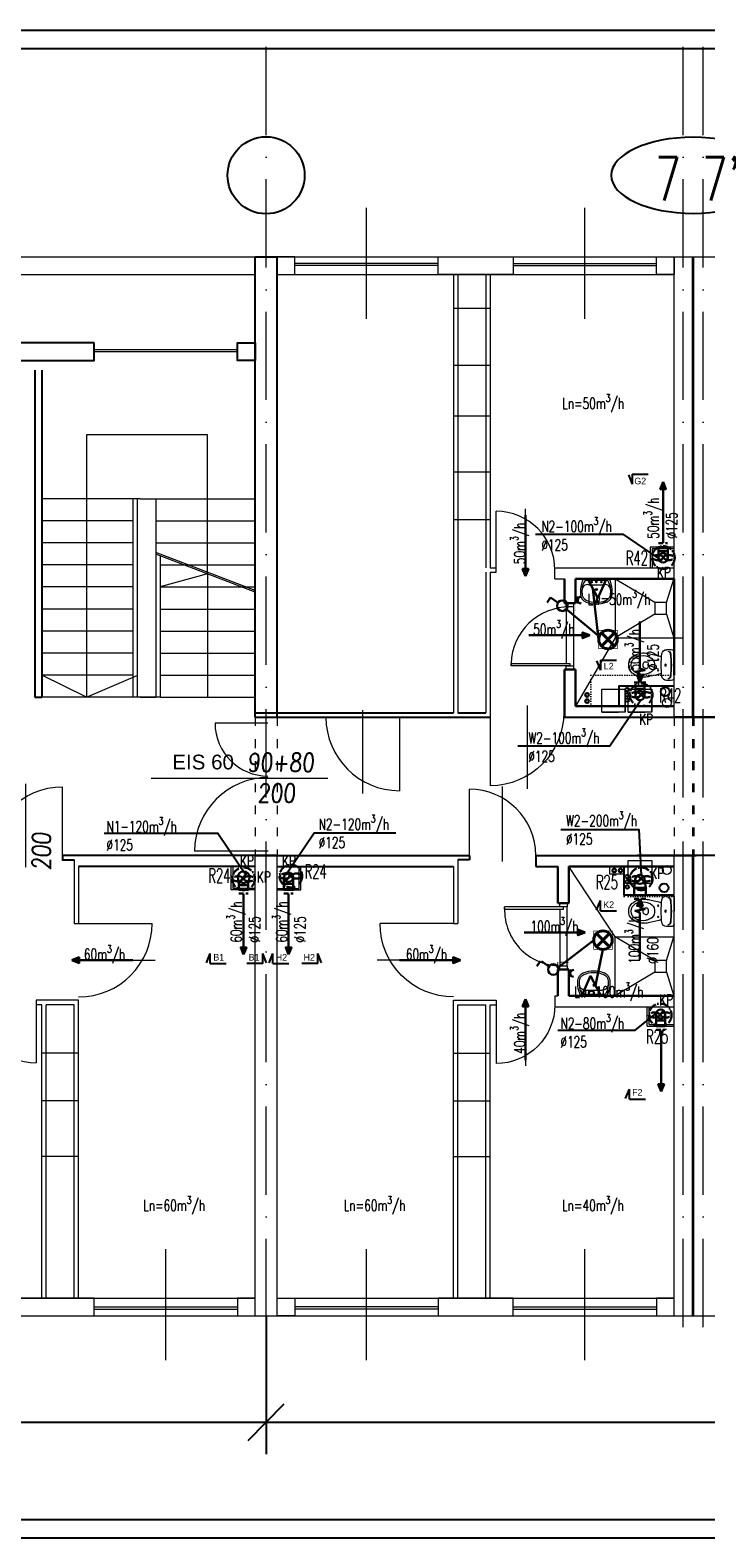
# Model space of a CAD drawing. Header units: millimetres. Extents: x -6513 to 30474, y -6915 to 65597.
# Tile 73 of 256: x -262 to 657, y 9407 to 11457. Entities that reach past the tile are written whole.
import ezdxf
from ezdxf.enums import TextEntityAlignment as Align

# ---------------------------------------------------------------- set-up
doc = ezdxf.new("R2010")
doc.units = ezdxf.units.MM
for name, pattern in [('ACAD_ISO03W100', [30, 12, -18]), ('ACAD_ISO10W100', [18, 12, -3, 0, -3]), ('DASHED', [19.05, 12.7, -6.35]), ('DOT', [6.35, 0, -6.35])]:
    doc.linetypes.add(name, pattern=pattern)
doc.layers.get('0').update_dxf_attribs({"color": 8})
for name, color, linetype in [('A200_General07', 8, 'Continuous'), ('A200_General08', 8, 'Continuous'), ('A270_text04', 8, 'Continuous'), ('DB_inst_pomocn', 8, 'Continuous'), ('DB_WM_nawiew-opis', 8, 'Continuous'), ('DB_WM_odnośniki opis', 8, 'Continuous'), ('DB_WM_wywies-opis', 8, 'Continuous')]:
    doc.layers.add(name, color=color, linetype=linetype)
for name, color, linetype, lineweight in [('A_cienka', 8, 'Continuous', 5), ('A_linia przekroj', 8, 'Continuous', 25), ('A_opisy', 8, 'Continuous', 13), ('A_osie', 8, 'ACAD_ISO10W100', 5), ('A_przerywana', 8, 'ACAD_ISO03W100', 5), ('A_widok', 8, 'Continuous', 13), ('cieńkie', 8, 'Continuous', 9), ('DB-WM-nawiew-opis', 8, 'Continuous', 25), ('DB-WM-nawiew-opis-odnośnik', 8, 'Continuous', 30), ('DB-WM-wywiew-opis', 8, 'Continuous', 25), ('DB-WM-wywiew-opis-odnośnik', 8, 'Continuous', 30), ('DB_WM_nawiew', 8, 'Continuous', 30), ('DB_WM_wywiew', 8, 'Continuous', 30), ('DB_WM_ścianka nowa', 8, 'Continuous', 25), ('E_gniazda wtykowe', 1, 'Continuous', 30), ('E_oświetlenie', 1, 'Continuous', 30), ('E_technologia', 1, 'ACAD_ISO10W100', 30), ('noew ściany archwig', 8, 'Continuous', 9), ('R-TABELKA', 8, 'Continuous', 25), ('snitarne archwig nowe', 8, 'Continuous', 9), ('Stolarka ARCHWIG', 8, 'Continuous', 5), ('widokowe ARCHWIG', 8, 'Continuous', 5), ('wyburzenia', 8, 'DOT', 20), ('Ściany ARCHWIG', 8, 'Continuous', 30)]:
    doc.layers.add(name, color=color, linetype=linetype, lineweight=lineweight)
doc.styles.add('BRH', font='txt')
doc.styles.add('ROMANSS', font='romans.shx', dxfattribs={"width": 0.8, "oblique": 5})
doc.styles.add('SIMPLEXD', font='SIMPLEX.SHX', dxfattribs={"width": 0.6})
doc.styles.get("Standard").update_dxf_attribs({"font": 'txt.shx', "width": 0.9})
doc.styles.add('tabelka', font='ARIAL.TTF')

# ---------------------------------------------------------------- blocks, each defined once
blk = doc.blocks.new('drzwi schem')
at = {"color": 252, "ltscale": 10}
blk.add_line((0.5, -0.093), (0.5, 1.04), dxfattribs=at)
at = {"color": 252}
blk.add_line((0, 0), (0, 1), dxfattribs=at)
blk.add_arc((0, 0), 1, 0, 90, dxfattribs=at)
blk = doc.blocks.new('klop oli 2')
at = {"layer": 'snitarne archwig nowe', "color": 252}
for p, q in [((3.8, 20.9), (10.5, 20.9)), ((0, 17.2), (0, 0)), ((0, -17.2), (0, 0)), ((3.8, 0), (3.8, 1)), ((3.8, 0), (3.8, -1)), ((38.9, 4.5), (37, 4.5)), ((38.9, -4.5), (37, -4.5)), ((3.8, -20.9), (10.5, -20.9))]:
    blk.add_line(p, q, dxfattribs=at)
for centre, radius in [((11.5, 0), 1.27), ((11.5, 0), 1.27), ((21.6, 7.5), 0.706), ((21.6, -7.5), 0.706)]:
    blk.add_circle(centre, radius, dxfattribs=at)
for centre, radius, start, end in [((3.8, 17.2), 3.76, 90, 180), ((10.5, 14.9), 6.02, 6.7931, 90), ((144.9, 0), 141.2, 173.7281, 180), ((144.9, 0), 141.2, 180, 186.2719), ((144.9, 0), 140.5, 173.6694, 180), ((144.9, 0), 140.5, 180, 186.3306), ((8.4, 15), 3.76, 90, 173.7281), ((9, 15.1), 3.76, 100.2428, 173.7859), ((-114.7, 0), 132.1, 0, 6.7931), ((-114.7, 0), 132.1, 353.2069, 0), ((80, -215.2), 235.3, 101.5744, 105.544), ((43.3, 0), 16.9, 173.7581, 180), ((43.3, 0), 16.9, 180, 186.2419), ((37.3, 0.7), 10.9, 117.4027, 173.7581), ((43.1, -10.6), 23.5, 101.6195, 117.4027), ((44.8, -39.8), 56.5, 94.3794, 102.2907), ((63.6, 0), 28.2, 173.3508, 180), ((63.6, 0), 28.2, 180, 186.6492), ((37, 3.1), 1.41, 90, 173.3508), ((42.4, -7.4), 20.3, 60.8839, 101.6195), ((38.9, 1.7), 2.82, 36.8699, 90), ((41.4, -8), 24.5, 51.2869, 92.3028), ((36.6, 0), 5.65, 0, 36.8699), ((36.6, 0), 5.65, 323.1301, 0), ((46.6, 0), 11.8, 0, 60.8839), ((46.6, 0), 11.8, 299.1161, 0), ((46.6, 0), 15.1, 0, 47.5638), ((46.6, 0), 15.1, 312.4362, 0), ((3.8, -17.2), 3.76, 180, 270), ((8.4, -15), 3.76, 186.2719, 270), ((9, -15.1), 3.76, 186.2141, 259.7572), ((10.5, -14.9), 6.02, 270, 353.2069), ((80, 215.2), 235.3, 254.456, 258.4256), ((37.3, -0.7), 10.9, 186.2419, 242.5973), ((43.1, 10.6), 23.5, 242.5973, 258.3805), ((44.8, 39.8), 56.5, 257.7093, 265.6206), ((37, -3.1), 1.41, 186.6492, 270), ((42.4, 7.4), 20.3, 258.3805, 299.1161), ((38.9, -1.7), 2.82, 270, 323.1301), ((41.4, 8), 24.5, 267.6972, 308.7131)]:
    blk.add_arc(centre, radius, start, end, dxfattribs=at)
blk = doc.blocks.new('umywalka oli2')
at = {"layer": 'snitarne archwig nowe', "color": 252}
for p, q in [((20.9, 21.6), (13.7, 21.6)), ((0, 17.6), (0, 0)), ((0, 0), (0, -17.6)), ((2, 15.4), (2, 0)), ((2, 0), (2, -15.4)), ((7.9, 0), (7.9, 10.8)), ((7.9, -10.8), (7.9, 0)), ((13.7, -21.6), (20.9, -21.6))]:
    blk.add_line(p, q, dxfattribs=at)
for centre, radius in [((4.1, 0), 1.11), ((4.5, 6.6), 0.994), ((14.5, 0), 1.48), ((14.5, 0), 0.946), ((4.5, -6.6), 0.994)]:
    blk.add_circle(centre, radius, dxfattribs=at)
for centre, radius, start, end in [((15.6, -9.9), 31.5, 93.3155, 119.5931), ((20.2, 9.5), 12.2, 20.9395, 86.4287), ((14.2, -1.1), 20.5, 88.5847, 126.5008), ((15.3, 12), 7.48, 91.7023, 188.8292), ((17.3, -1.9), 21.5, 82.9063, 97.0937), ((20.4, 10.2), 9.2, 23.1986, 92.7468), ((-1.2, 0), 33.1, 360, 24.6987), ((-1.2, 0), 33.1, 335.3013, 0), ((-3.2, 0), 37.4, 360, 21.6896), ((-3.2, 0), 37.4, 338.3104, 0), ((15.6, 9.9), 31.5, 240.4069, 266.6845), ((14.2, 1.1), 20.5, 233.4992, 271.4153), ((15.3, -12), 7.48, 171.1708, 268.2977), ((17.3, 1.9), 21.5, 262.9063, 277.0937), ((20.4, -10.2), 9.2, 267.2532, 336.8014), ((20.2, -9.5), 12.2, 273.5713, 339.0605)]:
    blk.add_arc(centre, radius, start, end, dxfattribs=at)
blk = doc.blocks.new('A$C2355049C')
at = {"layer": 'DB-WM-nawiew-opis-odnośnik'}
h = blk.add_hatch(color=256, dxfattribs=at)
h.paths.add_polyline_path([(0, -9.8), (3.9, -9.8), (0, 0)])
h.paths.add_polyline_path([(0, 0), (-3.9, -9.8), (0, -9.8)])
at = {"layer": 'DB-WM-nawiew-opis-odnośnik', "flags": 128}
for points in [[(0, 0), (-3.9, -9.8), (0, -9.8)], [(0, -82.9), (0, 0)], [(0, 0), (3.9, -9.8), (0, -9.8)]]:
    blk.add_lwpolyline(points, dxfattribs=at)
blk = doc.blocks.new('A$C620C4C60')
at = {"layer": 'DB-WM-wywiew-opis-odnośnik'}
h = blk.add_hatch(color=256, dxfattribs=at)
h.paths.add_polyline_path([(0, 0), (9.8, 3.9), (9.8, 0)])
h.paths.add_polyline_path([(9.8, 0), (9.8, -3.9), (0, 0)])
at = {"layer": 'DB-WM-wywiew-opis-odnośnik', "flags": 128}
for points in [[(0, 0), (9.8, 3.9), (9.8, 0)], [(0, 0), (12.1, 0)], [(0, 0), (9.8, -3.9), (9.8, 0)], [(12.1, 0), (14.4, -6.5), (16.6, 6.4), (18.9, 0)], [(18.9, 0), (82.9, 0)]]:
    blk.add_lwpolyline(points, dxfattribs=at)
blk = doc.blocks.new('Sect Mk right')
at = {"layer": 'A200_General07', "color": 1}
for p, q in [((0, 6.01), (0, -0.21)), ((0, 6.01), (3.92, 6.01)), ((0.29, 7.48), (3.92, 6.01))]:
    blk.add_line(p, q, dxfattribs=at)
at = {"layer": 'A270_text04', "color": 0, "style": 'BRH'}
blk.add_attdef('-', text='', height=4.51, dxfattribs=at).set_placement((1.77, 1.49), align=Align.MIDDLE)
blk = doc.blocks.new('gw1')
at = {"layer": 'E_gniazda wtykowe'}
for p, q in [((99083.8, 55833.1), (99083.8, 55845.4)), ((99083.8, 55839.3), (99080.1, 55839.3))]:
    blk.add_line(p, q, dxfattribs=at)
blk.add_arc((99089.8, 55839), 6.04, 87.7958, 267.7958, dxfattribs=at)
blk = doc.blocks.new('raster')
at = {"layer": 'E_oświetlenie', "lineweight": 40}
for p, q in [((-21.2, 21.2), (21.2, -21.2)), ((21.2, 21.2), (-21.2, -21.2))]:
    blk.add_line(p, q, dxfattribs=at)
at = {"layer": 'E_oświetlenie', "const_width": 2}
blk.add_lwpolyline([(-30, -30), (30, -30), (30, 30), (-30, 30)], close=True, dxfattribs=at)
at = {"layer": 'E_oświetlenie', "lineweight": 40}
blk.add_circle((0, 0), 30, dxfattribs=at)

msp = doc.modelspace()

# ---------------------------------------------------------------- linework, layer by layer
at = {"layer": 'A_cienka', "ltscale": 10}
for p, q in [((195.054, 11064.693), (195.054, 11215.49)), ((492.054, 11064.693), (492.054, 11215.49)), ((-77.946, 9648.693), (-77.946, 9799.49)), ((195.054, 9648.693), (195.054, 9799.49)), ((492.054, 9648.693), (492.054, 9799.49))]:
    msp.add_line(p, q, dxfattribs=at)
at = {"layer": 'A_cienka'}
for p, q in [((-2776.446, 11149.092), (2360.554, 11149.092)), ((-2776.446, 11149.092), (4647.554, 11149.092)), ((292.554, 11140.092), (97.554, 11140.092)), ((292.554, 11137.092), (97.554, 11137.092)), ((394.554, 11140.092), (589.554, 11140.092)), ((394.554, 11137.092), (589.554, 11137.092)), ((-496.446, 11125.092), (43.554, 11125.092)), ((73.554, 11125.092), (613.554, 11125.092)), ((638.554, 11125.092), (640.554, 11125.092)), ((313.554, 11079.213), (363.554, 11079.213)), ((-175.446, 11023.092), (19.554, 11023.092)), ((-175.446, 11020.092), (19.554, 11020.092)), ((313.554, 11001.723), (363.554, 11001.723)), ((313.554, 10932.687), (363.554, 10932.687)), ((313.554, 10856.606), (363.554, 10856.606)), ((313.554, 10791.796), (363.554, 10791.796)), ((-196.446, 10066.387), (-246.446, 10066.387)), ((313.554, 10066.387), (363.554, 10066.387)), ((-196.446, 10001.578), (-246.446, 10001.578)), ((313.554, 10001.578), (363.554, 10001.578)), ((-196.446, 9925.497), (-246.446, 9925.497)), ((313.554, 9925.497), (363.554, 9925.497)), ((-496.446, 9733.092), (43.554, 9733.092)), ((-175.446, 9721.092), (19.554, 9721.092)), ((-175.446, 9718.092), (19.554, 9718.092)), ((73.554, 9733.092), (613.554, 9733.092)), ((292.554, 9721.092), (97.554, 9721.092)), ((292.554, 9718.092), (97.554, 9718.092)), ((394.554, 9721.092), (589.554, 9721.092)), ((394.554, 9718.092), (589.554, 9718.092)), ((638.554, 9733.092), (640.554, 9733.092)), ((-2776.446, 9709.092), (2360.554, 9709.092)), ((-2776.446, 9709.092), (7544.554, 9709.092))]:
    msp.add_line(p, q, dxfattribs=at)
at = {"layer": 'A_linia przekroj'}
for p, q in [((43.554, 10523.092), (43.554, 11149.092)), ((43.554, 11149.092), (73.554, 11149.092)), ((73.554, 10523.092), (73.554, 11149.092)), ((-255.868, 10994.826), (-255.868, 10550.092)), ((-246.446, 10994.826), (-246.446, 10550.092)), ((73.554, 10523.092), (73.554, 10849.709)), ((-255.868, 10550.092), (-246.446, 10550.092)), ((43.554, 10529.092), (313.554, 10529.092)), ((43.554, 10523.092), (363.554, 10523.092)), ((319.554, 10529.092), (357.554, 10529.092)), ((464.554, 10523.092), (821.994, 10523.092)), ((853.768, 10523.092), (613.554, 10523.092)), ((73.554, 10335.092), (-218.232, 10335.092)), ((-218.232, 10335.092), (-218.232, 10329.092)), ((43.554, 10335.092), (335.339, 10335.092)), ((335.339, 10335.092), (335.339, 10329.092)), ((425.339, 10335.092), (643.554, 10335.092)), ((425.339, 10335.092), (425.339, 10320.092)), ((853.768, 10335.092), (613.554, 10335.092)), ((-218.232, 10329.092), (-202.446, 10329.092)), ((43.554, 10320.092), (-196.446, 10320.092)), ((73.554, 10320.092), (313.554, 10320.092)), ((335.339, 10329.092), (319.554, 10329.092)), ((425.339, 10320.092), (455.554, 10320.092))]:
    msp.add_line(p, q, dxfattribs=at)
for points in [[(-175.446, 11032.092), (-277.446, 11032.092), (-277.446, 11008.092), (-175.446, 11008.092)], [(43.554, 11008.092), (19.554, 11008.092), (19.554, 11032.092), (43.554, 11032.092)]]:
    msp.add_lwpolyline(points, close=True, dxfattribs=at)
at = {"layer": 'A_osie', "ltscale": 10}
for p, q in [((58.554, 9693.649), (58.554, 11445.708)), ((626.035, 9693.649), (626.035, 11445.708)), ((653.115, 9693.649), (653.115, 11445.708))]:
    msp.add_line(p, q, dxfattribs=at)
at = {"layer": 'A_przerywana', "linetype": 'ByBlock'}
for p, q in [((613.554, 10754.092), (581.054, 10754.092)), ((581.054, 10754.092), (581.054, 10726.092)), ((613.554, 10752.092), (583.554, 10752.092)), ((583.554, 10752.092), (583.554, 10726.092)), ((11.054, 10288.092), (11.054, 10320.092)), ((13.554, 10290.092), (13.554, 10320.092)), ((103.554, 10290.092), (103.554, 10320.092)), ((106.054, 10288.092), (106.054, 10320.092)), ((43.554, 10288.092), (11.054, 10288.092)), ((43.554, 10290.092), (13.554, 10290.092)), ((73.554, 10290.092), (103.554, 10290.092)), ((73.554, 10288.092), (106.054, 10288.092)), ((577.054, 10103.092), (577.054, 10129.092)), ((579.554, 10105.092), (579.554, 10129.092)), ((577.054, 10103.092), (613.554, 10103.092)), ((579.554, 10105.092), (613.554, 10105.092))]:
    msp.add_line(p, q, dxfattribs=at)
at = {"layer": 'A_przerywana'}
for p, q in [((43.554, 10523.092), (43.554, 10335.092)), ((73.554, 10523.092), (73.554, 10335.092)), ((613.554, 10523.092), (613.554, 10335.092)), ((638.554, 10523.092), (638.554, 10335.092)), ((640.554, 10523.092), (640.554, 10335.092))]:
    msp.add_line(p, q, dxfattribs=at)
at = {"layer": 'A_przerywana', "color": 252}
for p, q in [((43.554, 10523.092), (43.554, 10335.092)), ((43.554, 10523.092), (43.554, 10335.092)), ((73.554, 10523.092), (73.554, 10335.092)), ((73.554, 10523.092), (73.554, 10335.092)), ((73.554, 10523.092), (73.554, 10335.092)), ((73.554, 10523.092), (73.554, 10335.092)), ((613.554, 10523.092), (613.554, 10335.092)), ((613.554, 10523.092), (613.554, 10335.092)), ((638.554, 10523.092), (638.554, 10335.092)), ((638.554, 10523.092), (638.554, 10335.092)), ((640.554, 10523.092), (640.554, 10335.092)), ((640.554, 10523.092), (640.554, 10335.092))]:
    msp.add_line(p, q, dxfattribs=at)
at = {"layer": 'A_widok', "ltscale": 5}
for p, q in [((613.554, 10523.092), (613.554, 11149.092)), ((613.554, 10523.092), (613.554, 11149.092)), ((613.554, 11149.092), (638.554, 11149.092)), ((638.554, 10523.092), (638.554, 11149.092)), ((640.554, 10523.092), (640.554, 11149.092)), ((640.554, 11149.092), (665.554, 11149.092)), ((313.554, 11125.092), (313.554, 10529.092)), ((319.554, 11125.092), (319.554, 10726.092)), ((357.554, 11125.092), (357.554, 10726.092)), ((363.554, 11125.092), (363.554, 10726.092)), ((-112.868, 10820.092), (-246.446, 10820.092)), ((-122.702, 10820.092), (-122.702, 10550.092)), ((-116.702, 10820.092), (-116.702, 10550.092)), ((-112.868, 10820.092), (43.554, 10820.092)), ((-91.612, 10820.092), (-91.612, 10550.092)), ((-197.145, 10790.092), (-246.446, 10790.092)), ((-122.702, 10790.092), (-197.145, 10790.092)), ((-91.612, 10790.092), (-11.17, 10790.092)), ((-11.17, 10790.092), (43.554, 10790.092)), ((-122.702, 10760.092), (-246.446, 10760.092)), ((-91.612, 10760.092), (43.554, 10760.092)), ((43.554, 10695.402), (-91.612, 10746.949)), ((43.554, 10693.261), (-91.612, 10744.809)), ((-85.612, 10742.521), (-85.612, 10550.092)), ((-122.702, 10730.092), (-246.446, 10730.092)), ((-85.612, 10730.092), (43.554, 10730.092)), ((319.554, 10726.092), (319.554, 10529.092)), ((363.554, 10726.092), (371.46, 10726.092)), ((371.46, 10720.092), (371.46, 10726.092)), ((451.46, 10726.092), (613.554, 10726.092)), ((451.46, 10711.092), (451.46, 10726.092)), ((357.554, 10720.092), (357.554, 10529.092)), ((363.554, 10720.092), (363.554, 10523.092)), ((363.554, 10720.092), (371.46, 10720.092)), ((451.46, 10711.092), (464.408, 10711.092)), ((-122.702, 10700.092), (-246.446, 10700.092)), ((-85.612, 10700.092), (43.554, 10700.092)), ((-122.702, 10670.092), (-246.446, 10670.092)), ((-85.612, 10670.092), (43.554, 10670.092)), ((-122.702, 10640.092), (-246.446, 10640.092)), ((-85.612, 10640.092), (43.554, 10640.092)), ((-122.702, 10610.092), (-246.446, 10610.092)), ((-85.612, 10610.092), (43.554, 10610.092)), ((-185.868, 10550.092), (-246.446, 10580.092)), ((-122.702, 10580.092), (-246.446, 10580.092)), ((-85.612, 10580.092), (43.554, 10580.092)), ((-122.702, 10550.092), (-246.446, 10550.092)), ((-85.612, 10550.092), (-122.702, 10550.092)), ((-112.868, 10550.092), (-116.702, 10550.092)), ((-112.868, 10550.092), (-91.612, 10550.092)), ((-85.612, 10550.092), (43.554, 10550.092)), ((61.115, 10514.996), (-10.885, 10514.996)), ((-97.658, 10440.27), (142.421, 10440.27)), ((61.306, 10340.92), (-38.694, 10340.92)), ((43.554, 9709.092), (43.554, 10335.092)), ((73.554, 9709.092), (73.554, 10335.092)), ((613.554, 9709.092), (613.554, 10335.092)), ((638.554, 9709.092), (638.554, 10335.092)), ((640.554, 9709.092), (640.554, 10335.092)), ((-202.446, 10329.092), (-202.446, 10242.676)), ((-196.446, 10320.092), (-196.446, 10242.676)), ((313.554, 10320.092), (313.554, 10242.676)), ((319.554, 10329.092), (319.554, 10242.676)), ((-202.446, 10242.676), (-196.446, 10242.676)), ((313.554, 10242.676), (319.554, 10242.676)), ((-196.446, 10138.092), (-254.353, 10138.092)), ((-254.353, 10138.092), (-254.353, 10132.092)), ((-246.446, 10132.092), (-254.353, 10132.092)), ((-246.446, 9733.092), (-246.446, 10132.092)), ((-240.446, 9733.092), (-240.446, 10132.092)), ((-202.446, 10132.092), (-240.446, 10132.092)), ((-202.446, 9733.092), (-202.446, 10132.092)), ((-196.446, 9733.092), (-196.446, 10138.092)), ((313.554, 9733.092), (313.554, 10138.092)), ((313.554, 10138.092), (371.46, 10138.092)), ((319.554, 9733.092), (319.554, 10132.092)), ((319.554, 10132.092), (357.554, 10132.092)), ((357.554, 9733.092), (357.554, 10132.092)), ((363.554, 9733.092), (363.554, 10132.092)), ((363.554, 10132.092), (371.46, 10132.092)), ((371.46, 10138.092), (371.46, 10132.092)), ((451.46, 10144.092), (455.554, 10144.092)), ((451.46, 10144.092), (451.46, 10129.092)), ((451.46, 10129.092), (613.554, 10129.092)), ((43.554, 9709.092), (73.554, 9709.092)), ((613.554, 9709.092), (638.554, 9709.092)), ((640.554, 9709.092), (665.554, 9709.092))]:
    msp.add_line(p, q, dxfattribs=at)
at = {"layer": 'A_widok'}
for p, q in [((-21.029, 10906.99), (-185.868, 10906.99)), ((-185.868, 10906.99), (-185.868, 10820.092)), ((-21.029, 10717.891), (-21.029, 10906.99)), ((-21.029, 10717.891), (-85.612, 10700.092)), ((-21.029, 10717.891), (-21.029, 10550.092))]:
    msp.add_line(p, q, dxfattribs=at)
at = {"layer": 'A_widok', "ltscale": 5}
for points in [[(73.554, 11125.092), (97.554, 11125.092), (97.554, 11149.092), (73.554, 11149.092)], [(292.554, 11149.092), (394.554, 11149.092), (394.554, 11125.092), (292.554, 11125.092)], [(613.554, 11125.092), (589.554, 11125.092), (589.554, 11149.092), (613.554, 11149.092)], [(-277.446, 9709.092), (-175.446, 9709.092), (-175.446, 9733.092), (-277.446, 9733.092)], [(43.554, 9733.092), (19.554, 9733.092), (19.554, 9709.092), (43.554, 9709.092)], [(73.554, 9733.092), (97.554, 9733.092), (97.554, 9709.092), (73.554, 9709.092)], [(292.554, 9709.092), (394.554, 9709.092), (394.554, 9733.092), (292.554, 9733.092)], [(613.554, 9733.092), (589.554, 9733.092), (589.554, 9709.092), (613.554, 9709.092)]]:
    msp.add_lwpolyline(points, close=True, dxfattribs=at)
msp.add_lwpolyline([(-185.868, 10820.092), (-185.868, 10550.092), (-115.868, 10580.092)], dxfattribs=at)
for centre, radius, start, end in [((61.115, 10514.996), 72, 180, 270), ((61.306, 10340.92), 100, 90, 180)]:
    msp.add_arc(centre, radius, start, end, dxfattribs=at)
at = {"layer": 'cieńkie'}
for p, q in [((515.115, 10561.092), (547.115, 10561.092)), ((515.115, 10530.092), (515.115, 10561.092)), ((517.615, 10561.092), (544.615, 10561.092)), ((547.115, 10530.092), (547.115, 10561.092)), ((547.115, 10561.092), (547.115, 10530.092)), ((551.115, 10561.092), (583.115, 10561.092)), ((551.115, 10530.092), (551.115, 10561.092)), ((553.615, 10561.092), (580.615, 10561.092)), ((583.115, 10561.092), (583.115, 10530.092)), ((547.115, 10530.092), (547.115, 10544.092)), ((583.115, 10530.092), (583.115, 10544.092)), ((515.115, 10530.092), (529.115, 10530.092)), ((547.115, 10530.092), (515.115, 10530.092)), ((524.115, 10530.092), (538.115, 10530.092)), ((551.115, 10530.092), (565.115, 10530.092)), ((583.115, 10530.092), (551.115, 10530.092)), ((560.115, 10530.092), (574.115, 10530.092)), ((551.115, 10328.092), (583.115, 10328.092)), ((551.115, 10297.092), (551.115, 10328.092)), ((553.615, 10328.092), (580.615, 10328.092)), ((583.115, 10328.092), (583.115, 10297.092)), ((551.115, 10297.092), (565.115, 10297.092)), ((583.115, 10297.092), (551.115, 10297.092)), ((560.115, 10297.092), (574.115, 10297.092)), ((583.115, 10297.092), (583.115, 10311.092))]:
    msp.add_line(p, q, dxfattribs=at)
for centre in [(603.741, 10542.348), (603.741, 10315.159)]:
    msp.add_circle(centre, 6, dxfattribs=at)
at = {"layer": 'DB-WM-nawiew-opis'}
for points in [[(425.228, 10771.805), (544.005, 10771.805), (591.245, 10739.851)], [(-161.781, 10365.378), (-7.087, 10365.378), (31.554, 10308.092)], [(234.964, 10365.378), (124.194, 10365.378), (85.554, 10308.092)], [(455.619, 10097.594), (560.661, 10097.594), (589.665, 10120.8)]]:
    msp.add_lwpolyline(points, dxfattribs=at)
at = {"layer": 'DB-WM-wywiew-opis'}
for points in [[(401.165, 10484.279), (526.274, 10484.279), (568.415, 10546.554)], [(459.495, 10370.344), (565.493, 10370.344), (568.628, 10307.926)]]:
    msp.add_lwpolyline(points, dxfattribs=at)
at = {"layer": 'DB_inst_pomocn'}
for centre, radius in [((549.811, 10560.54), 2.5), ((601.571, 10557.789), 6), ((549.811, 10553.484), 2.5), ((549.811, 10546.313), 2.5), ((549.811, 10306.388), 2.5), ((549.811, 10299.332), 2.5), ((549.811, 10292.161), 2.5), ((599.94, 10290.962), 6)]:
    msp.add_circle(centre, radius, dxfattribs=at)
at = {"layer": 'DB_WM_nawiew', "linetype": 'DASHED', "ltscale": 0.5}
for points in [[(592.345, 10759.838), (604.845, 10759.838)], [(21.698, 10283.092), (34.198, 10283.092)], [(82.909, 10283.092), (95.409, 10283.092)], [(589.104, 10098.092), (601.604, 10098.092)]]:
    msp.add_lwpolyline(points, dxfattribs=at)
at = {"layer": 'DB_WM_nawiew'}
for points in [[(604.866, 10744.807), (604.866, 10754.092), (592.366, 10754.092), (592.366, 10744.807)], [(604.866, 10739.807), (604.866, 10748.807), (592.366, 10748.807), (592.366, 10739.807)], [(602.518, 10744.69), (594.715, 10734.924)], [(21.698, 10300.457), (21.698, 10294.651), (34.198, 10294.651), (34.198, 10300.457)], [(21.698, 10294.651), (21.698, 10288.092), (34.198, 10288.092), (34.198, 10294.651)], [(22.954, 10299.201), (32.942, 10311.701)], [(82.909, 10305.451), (82.909, 10296.451), (95.409, 10296.451), (95.409, 10305.451)], [(82.909, 10296.451), (82.909, 10288.092), (95.409, 10288.092), (95.409, 10296.451)], [(82.909, 10294.651), (82.909, 10288.092), (95.409, 10288.092), (95.409, 10294.651)], [(85.258, 10300.568), (93.061, 10310.334)], [(589.104, 10119.451), (589.104, 10110.451), (601.604, 10110.451), (601.604, 10119.451)], [(589.104, 10111.451), (589.104, 10103.092), (601.604, 10103.092), (601.604, 10111.451)], [(591.452, 10114.568), (599.255, 10124.334)]]:
    msp.add_lwpolyline(points, dxfattribs=at)
at = {"layer": 'DB_WM_odnośniki opis'}
msp.add_circle((58.554, 11259.858), 52.401, dxfattribs=at)
at = {"layer": 'DB_WM_odnośniki opis', "color": 0, "extrusion": (0, 0, -1)}
msp.add_ellipse((639.568, 11259.858), major_axis=(111.531, 0), ratio=0.46389876, dxfattribs=at)
at = {"layer": 'DB_WM_wywies-opis'}
for p, q in [((34.087, 9539.675), (83.02, 9589.165)), ((34.087, 9539.675), (83.02, 9589.165)), ((-2847.854, 9564.42), (115.444, 9564.42)), ((30.137, 9564.42), (2389.898, 9564.42))]:
    msp.add_line(p, q, dxfattribs=at)
msp.add_lwpolyline([(58.554, 9709.092), (58.554, 9520.939)], dxfattribs=at)
msp.add_lwpolyline([(58.554, 9709.092), (58.554, 9520.939)], dxfattribs=at)
at = {"layer": 'DB_WM_wywiew', "linetype": 'DASHED', "ltscale": 0.5}
for points in [[(559.208, 10570.348), (575.208, 10570.348)], [(575.115, 10276.248), (559.115, 10276.248)]]:
    msp.add_lwpolyline(points, dxfattribs=at)
at = {"layer": 'DB_WM_wywiew'}
for points in [[(573.458, 10561.348), (573.458, 10565.348), (560.958, 10565.348), (560.958, 10561.348)], [(573.458, 10552.348), (573.458, 10561.348), (560.958, 10561.348), (560.958, 10552.348)], [(571.109, 10557.231), (563.306, 10547.465)], [(560.865, 10302.592), (559.115, 10291.092), (575.115, 10291.092), (573.365, 10302.592)], [(570.961, 10307.518), (563.268, 10297.666)], [(575.115, 10291.092), (575.115, 10281.248), (559.115, 10281.248), (559.115, 10291.092)]]:
    msp.add_lwpolyline(points, dxfattribs=at)
at = {"layer": 'DB_WM_wywiew', "color": 240}
for centre, radius in [((598.616, 10739.807), 6.25), ((567.208, 10552.348), 6.25), ((27.948, 10305.451), 8), ((89.159, 10305.451), 6.25), ((595.354, 10119.451), 6.25)]:
    msp.add_circle(centre, radius, dxfattribs=at)
at = {"layer": 'DB_WM_wywiew', "color": 1}
msp.add_circle((567.115, 10302.592), 6.25, dxfattribs=at)
at = {"layer": 'DB_WM_ścianka nowa'}
for points in [[(613.554, 10565.348), (538.554, 10565.348), (538.554, 10538.092)], [(613.554, 10281.248), (545.554, 10281.248), (545.554, 10319.964)]]:
    msp.add_lwpolyline(points, dxfattribs=at)
at = {"layer": 'E_oświetlenie'}
for p, q in [((509.926, 10684.736), (496.386, 10710.788)), ((521.169, 10710.433), (496.386, 10710.788)), ((509.926, 10684.736), (521.169, 10710.433)), ((445.413, 10685.863), (440.712, 10679.087)), ((455.706, 10678.723), (445.413, 10685.863)), ((511.087, 10624.465), (503.156, 10697.762)), ((467.95, 10669.172), (511.087, 10633.05)), ((504.254, 10219.898), (456.07, 10182.637)), ((431.674, 10191.266), (426.973, 10184.489)), ((443.359, 10184.125), (433.067, 10191.266)), ((516.854, 10207.298), (506.526, 10158.325)), ((499.756, 10171.352), (488.513, 10145.654)), ((499.756, 10171.352), (513.296, 10145.299)), ((488.513, 10145.654), (513.296, 10145.299))]:
    msp.add_line(p, q, dxfattribs=at)
at = {"layer": 'E_oświetlenie', "const_width": 1.05}
for points in [[(496.386, 10710.788), (509.926, 10684.736), (521.169, 10710.433)], [(513.296, 10145.299), (499.756, 10171.352), (488.513, 10145.654)]]:
    msp.add_lwpolyline(points, close=True, dxfattribs=at)
at = {"layer": 'E_oświetlenie'}
for centre in [(461.664, 10674.589), (449.318, 10179.992)]:
    msp.add_circle(centre, 7.252, dxfattribs=at)
at = {"layer": 'E_technologia'}
for p, q in [((597.778, 10741.477), (600.182, 10738.697)), ((600.182, 10741.477), (597.778, 10738.697)), ((567.57, 10554.8), (569.975, 10552.021)), ((569.975, 10554.8), (567.57, 10552.021)), ((26.712, 10304.712), (29.117, 10301.933)), ((29.117, 10304.712), (26.712, 10301.933)), ((91.052, 10308.378), (93.456, 10305.599)), ((93.456, 10308.378), (91.052, 10305.599)), ((567.633, 10304.712), (570.037, 10301.933)), ((570.037, 10304.712), (567.633, 10301.933)), ((593.622, 10119.538), (596.026, 10116.759)), ((596.026, 10119.538), (593.622, 10116.759))]:
    msp.add_line(p, q, dxfattribs=at)
for centre in [(598.98, 10740.087), (568.772, 10553.411), (27.915, 10303.323), (92.254, 10306.989), (568.835, 10303.323), (594.824, 10118.148)]:
    msp.add_circle(centre, 15.427, dxfattribs=at)
for centre, start_param, end_param in [((591.353, 10740.087), 3.54986568, 9.01650493), ((606.607, 10740.087), 0.40827303, 5.87491228), ((561.146, 10553.411), 3.54986568, 9.01650493), ((576.399, 10553.411), 0.40827303, 5.87491228), ((20.288, 10303.323), 3.54986568, 9.01650493), ((35.541, 10303.323), 0.40827303, 5.87491228), ((84.627, 10306.989), 3.54986568, 9.01650493), ((99.881, 10306.989), 0.40827303, 5.87491228), ((561.208, 10303.323), 3.54986568, 9.01650493), ((576.462, 10303.323), 0.40827303, 5.87491228), ((587.197, 10118.148), 3.54986568, 9.01650493), ((602.451, 10118.148), 0.40827303, 5.87491228)]:
    msp.add_ellipse(centre, major_axis=(-7, 0), ratio=0.5, start_param=start_param, end_param=end_param, dxfattribs=at)
at = {"layer": 'R-TABELKA'}
for p, q in [((-3136.084, 11457.247), (8327.828, 11457.247)), ((-3011.084, 11432.247), (8302.828, 11432.247)), ((-3011.084, 9432.163), (8302.828, 9432.163)), ((-3136.084, 9407.163), (8327.828, 9407.163))]:
    msp.add_line(p, q, dxfattribs=at)
at = {"layer": 'snitarne archwig nowe'}
for p, q in [((533.397, 10630.936), (479.554, 10538.092)), ((533.397, 10224.248), (470.554, 10320.092))]:
    msp.add_line(p, q, dxfattribs=at)
for points in [[(533.397, 10711.092), (533.397, 10630.936), (626.035, 10630.936)], [(587.397, 10678.936), (533.397, 10710.936)], [(603.397, 10678.936), (613.397, 10710.936)], [(587.397, 10662.936), (533.397, 10630.936)], [(603.397, 10662.936), (613.397, 10630.936)], [(533.397, 10144.092), (533.397, 10224.248), (613.554, 10224.248)], [(587.397, 10192.248), (533.397, 10224.248)], [(603.397, 10192.248), (613.397, 10224.248)], [(587.397, 10176.248), (533.397, 10144.248)], [(603.397, 10176.248), (613.397, 10144.248)]]:
    msp.add_lwpolyline(points, dxfattribs=at)
for points in [[(603.397, 10678.936), (587.397, 10678.936), (587.397, 10662.936), (603.397, 10662.936)], [(603.397, 10192.248), (587.397, 10192.248), (587.397, 10176.248), (603.397, 10176.248)]]:
    msp.add_lwpolyline(points, close=True, dxfattribs=at)
at = {"layer": 'Stolarka ARCHWIG'}
for p, q in [((391.743, 10593.092), (391.743, 10596.092)), ((391.743, 10596.092), (471.743, 10596.092)), ((391.743, 10596.092), (391.743, 10593.092)), ((471.743, 10593.092), (391.743, 10593.092)), ((471.743, 10596.092), (471.743, 10593.092)), ((463.054, 10265.092), (383.054, 10265.092)), ((383.054, 10262.092), (383.054, 10265.092)), ((383.054, 10262.092), (463.054, 10262.092)), ((463.054, 10262.092), (463.054, 10265.092))]:
    msp.add_line(p, q, dxfattribs=at)
for points in [[(471.743, 10673.092), (466.743, 10673.092), (466.743, 10678.092), (476.743, 10678.092), (476.743, 10673.092), (469.243, 10673.092)], [(466.743, 10673.092), (466.743, 10596.092)], [(476.743, 10673.092), (476.743, 10593.092)], [(471.743, 10588.092), (466.743, 10588.092), (466.743, 10593.092), (476.743, 10593.092), (476.743, 10588.092), (469.243, 10588.092)], [(463.054, 10270.092), (468.054, 10270.092), (468.054, 10265.092), (458.054, 10265.092), (458.054, 10270.092), (465.554, 10270.092)], [(458.054, 10262.092), (458.054, 10184.984)], [(468.054, 10185.092), (468.054, 10265.092)], [(463.054, 10185.092), (468.054, 10185.092), (468.054, 10180.092), (458.054, 10180.092), (458.054, 10185.092), (465.554, 10185.092)], [(463.054, 10185.092), (468.054, 10185.092), (468.054, 10180.092), (458.054, 10180.092), (458.054, 10185.092), (465.554, 10185.092)]]:
    msp.add_lwpolyline(points, dxfattribs=at)
for centre, radius, start, end in [((471.642, 10593.138), 79.953, 89.92751, 177.883109), ((458.91, 10260.884), 75.905, 177.955304, 273.129127)]:
    msp.add_arc(centre, radius, start, end, dxfattribs=at)
at = {"layer": 'widokowe ARCHWIG'}
for p, q in [((545.554, 10320.092), (525.554, 10320.092)), ((525.554, 10320.092), (525.554, 10310.092)), ((545.554, 10310.092), (545.554, 10320.092)), ((525.554, 10310.092), (545.554, 10310.092))]:
    msp.add_line(p, q, dxfattribs=at)
at = {"layer": 'wyburzenia', "ltscale": 0.5}
for p, q in [((500.554, 10538.092), (500.554, 10580.092)), ((500.554, 10580.092), (613.554, 10580.092)), ((545.554, 10279.092), (545.554, 10320.092)), ((613.554, 10279.092), (545.554, 10279.092))]:
    msp.add_line(p, q, dxfattribs=at)
at = {"layer": 'wyburzenia', "ltscale": 0.2}
for points in [[(464.554, 10678.092), (479.554, 10678.092), (479.554, 10668.092), (464.554, 10668.092)], [(455.554, 10190.092), (470.554, 10190.092), (470.554, 10180.092), (455.554, 10180.092)]]:
    msp.add_lwpolyline(points, close=True, dxfattribs=at)
at = {"layer": 'Ściany ARCHWIG'}
for p, q in [((464.554, 10678.092), (464.408, 10711.092)), ((613.554, 10711.092), (479.554, 10711.092)), ((479.554, 10678.092), (479.554, 10711.092)), ((613.554, 10580.092), (613.554, 10711.092)), ((479.554, 10678.092), (464.554, 10678.092)), ((479.554, 10588.092), (464.554, 10588.092)), ((464.554, 10588.092), (464.554, 10523.092)), ((479.554, 10588.092), (464.554, 10588.092)), ((479.554, 10538.092), (479.554, 10588.092)), ((479.554, 10538.092), (613.554, 10538.092)), ((613.554, 10335.092), (563.554, 10335.092)), ((455.554, 10270.092), (455.554, 10320.092)), ((470.554, 10320.092), (470.554, 10270.092)), ((613.554, 10320.092), (470.554, 10320.092)), ((470.554, 10270.092), (455.554, 10270.092)), ((470.554, 10270.092), (455.554, 10270.092)), ((470.554, 10270.092), (455.554, 10270.092)), ((470.554, 10180.092), (455.554, 10180.092)), ((455.554, 10180.092), (455.554, 10144.092)), ((470.554, 10180.092), (455.554, 10180.092)), ((470.554, 10144.092), (470.554, 10180.092)), ((470.554, 10144.092), (613.554, 10144.092))]:
    msp.add_line(p, q, dxfattribs=at)
for centre in [(495.217, 10553.386), (495.217, 10544.869), (532.206, 10314.755), (540.723, 10314.755)]:
    msp.add_circle(centre, 2.5, dxfattribs=at)

# ---------------------------------------------------------------- block references
at = {"layer": 'A200_General08'}
ref = msp.add_blockref('Sect Mk right', (577.72, 10853.612), dxfattribs=dict(at, xscale=-3.5, yscale=3.5, zscale=3.5, rotation=90))
ref.add_attrib('-', 'G2', dxfattribs={"layer": 'A270_text04', "color": 7, "height": 9, "style": 'BRH'}).set_placement((567.549, 10844.157), align=Align.MIDDLE)
ref = msp.add_blockref('Sect Mk right', (534.364, 10600.706), dxfattribs=dict(at, xscale=-3.5, yscale=3.5, zscale=3.5, rotation=90))
ref.add_attrib('-', 'L2', dxfattribs={"layer": 'A270_text04', "color": 7, "height": 9, "style": 'BRH'}).set_placement((524.628, 10592.47), align=Align.MIDDLE)
ref = msp.add_blockref('Sect Mk right', (534.364, 10259.859), dxfattribs=dict(at, xscale=3.5, yscale=3.5, zscale=3.5, rotation=90.00000000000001))
ref.add_attrib('-', 'K2', dxfattribs={"layer": 'A270_text04', "color": 7, "height": 9, "style": 'BRH'}).set_placement((524.628, 10268.094), align=Align.MIDDLE)
ref = msp.add_blockref('Sect Mk right', (3.5, 10188.208), dxfattribs=dict(at, xscale=3.5, yscale=3.5, zscale=3.5, rotation=90))
ref.add_attrib('-', 'B1', dxfattribs={"layer": 'A270_text04', "color": 7, "height": 9, "style": 'BRH'}).set_placement((-5.806, 10196.624), align=Align.MIDDLE)
ref = msp.add_blockref('Sect Mk right', (32.935, 10188.208), dxfattribs=dict(at, xscale=-3.5, yscale=3.5, zscale=3.5, rotation=270))
ref.add_attrib('-', 'B1', dxfattribs={"layer": 'A270_text04', "color": 7, "height": 9, "style": 'BRH'}).set_placement((42.24, 10196.624), align=Align.MIDDLE)
ref = msp.add_blockref('Sect Mk right', (88.769, 10188.208), dxfattribs=dict(at, xscale=3.5, yscale=3.5, zscale=3.5, rotation=90.00000000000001))
ref.add_attrib('-', 'H2', dxfattribs={"layer": 'A270_text04', "color": 7, "height": 9, "style": 'BRH'}).set_placement((79.463, 10196.624), align=Align.MIDDLE)
ref = msp.add_blockref('Sect Mk right', (107.977, 10188.208), dxfattribs=dict(at, xscale=-3.5, yscale=3.5, zscale=3.5, rotation=270))
ref.add_attrib('-', 'H2', dxfattribs={"layer": 'A270_text04', "color": 7, "height": 9, "style": 'BRH'}).set_placement((117.282, 10196.624), align=Align.MIDDLE)
ref = msp.add_blockref('Sect Mk right', (573.762, 10003.488), dxfattribs=dict(at, xscale=3.5, yscale=3.5, zscale=3.5, rotation=90.00000000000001))
ref.add_attrib('-', 'F2', dxfattribs={"layer": 'A270_text04', "color": 7, "height": 9, "style": 'BRH'}).set_placement((563.591, 10012.943), align=Align.MIDDLE)
at = {"layer": 'A_cienka', "xscale": 80, "yscale": 80, "zscale": 80}
msp.add_blockref('drzwi schem', (371.46, 10723.092), dxfattribs=at)
at = {"layer": 'A_cienka'}
for p, xscale, yscale, zscale, rotation in [((-196.446, 10242.676), 100, 100, 100, 270), ((313.554, 10242.676), -100, 100, 100, 90), ((-254.353, 10133.092), 80, 80, 80, 180), ((371.46, 10132.092), -80, 80, 80, 180)]:
    msp.add_blockref('drzwi schem', p, dxfattribs=dict(at, xscale=xscale, yscale=yscale, zscale=zscale, rotation=rotation))
at = {"layer": 'A_widok', "ltscale": 5, "yscale": 100, "zscale": 100, "rotation": 180}
for p, xscale in [((363.554, 10529.803), -100), ((239.919, 10523.092), 100)]:
    msp.add_blockref('drzwi schem', p, dxfattribs=dict(at, xscale=xscale))
at = {"layer": 'A_widok', "ltscale": 5}
for p, xscale, yscale, zscale in [((-218.232, 10328.38), -100, 100, 100), ((335.339, 10335.092), 90, 90, 90)]:
    msp.add_blockref('drzwi schem', p, dxfattribs=dict(at, xscale=xscale, yscale=yscale, zscale=zscale))
at = {"layer": 'DB_WM_nawiew'}
msp.add_blockref('A$C2355049C', (598.595, 10843.118), dxfattribs=at)
for p, rotation in [((411.46, 10714.826), 180), ((27.948, 10200.156), 180), ((89.159, 10200.156), 180), ((-205.725, 10192.676), 90), ((595.998, 10014.156), 180)]:
    msp.add_blockref('A$C2355049C', p, dxfattribs=dict(at, rotation=rotation))
at = {"layer": 'DB_WM_nawiew', "xscale": -1, "rotation": 270}
for p in [(498.882, 10634.373), (492.57, 10230.499), (322.832, 10192.676)]:
    msp.add_blockref('A$C2355049C', p, dxfattribs=at)
at = {"layer": 'DB_WM_nawiew', "xscale": -1}
msp.add_blockref('A$C2355049C', (411.46, 10139.515), dxfattribs=at)
at = {"layer": 'DB_WM_wywiew', "xscale": -1}
for p, rotation in [((567.208, 10570.348), 270), ((567.115, 10276.248), 90)]:
    msp.add_blockref('A$C620C4C60', p, dxfattribs=dict(at, rotation=rotation))
at = {"layer": 'E_oświetlenie', "xscale": 0.7875000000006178, "yscale": 0.7874999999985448, "zscale": 0.7874999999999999, "rotation": 358.7624398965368}
for p in [(-78477.423, -31595.445), (-78487.682, -32102.967)]:
    msp.add_blockref('gw1', p, dxfattribs=at)
at = {"layer": 'E_oświetlenie', "lineweight": 40, "xscale": 0.4199999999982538, "yscale": 0.4200000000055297, "zscale": 0.4199999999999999, "rotation": 180}
for p in [(523.687, 10628.726), (516.854, 10219.898)]:
    msp.add_blockref('raster', p, dxfattribs=at)
at = {"layer": 'noew ściany archwig', "rotation": 270}
msp.add_blockref('umywalka oli2', (507.854, 10711.129), dxfattribs=at)
at = {"layer": 'noew ściany archwig', "xscale": -1, "rotation": 270}
msp.add_blockref('umywalka oli2', (504.408, 10144.109), dxfattribs=at)
at = {"layer": 'snitarne archwig nowe', "xscale": -1}
for p in [(613.554, 10593.936), (613.554, 10259.248)]:
    msp.add_blockref('klop oli 2', p, dxfattribs=at)

# ---------------------------------------------------------------- texts
at = {"layer": 'A_cienka', "insert": (33.135, 10474.092), "char_height": 25, "width": 141.48479, "attachment_point": 1, "style": 'ROMANSS'}
msp.add_mtext('90+80\\P 200', dxfattribs=at)
at = {"layer": 'A_cienka', "insert": (-301.299, 10314.674), "char_height": 25, "width": 87.84218, "attachment_point": 1, "rotation": 90, "style": 'ROMANSS'}
msp.add_mtext(' 90\\P200', dxfattribs=at)
at = {"layer": 'A_opisy', "insert": (-69.039, 10472.082), "char_height": 20, "width": 160.79131, "attachment_point": 1, "style": 'tabelka'}
msp.add_mtext('EIS 60', dxfattribs=at)
at = {"layer": 'DB-WM-nawiew-opis', "char_height": 15, "width": 37.14159, "attachment_point": 1}
for s, insert in [('\\A1;{\\Fsimplex|c238;\\W0.7;N2-100m\\H0.7x;\\S3^ ;\\H1.4286x;/h\\P%%C125}', (433.079, 10794.993)), ('\\A1;{\\Fsimplex|c238;\\W0.7;50m\\H0.7x;\\S3^ ;\\H1.4286x;/h}', (421.872, 10654.905)), ('\\A1;{\\Fsimplex|c238;\\W0.7;N1-120m\\H0.7x;\\S3^ ;\\H1.4286x;/h\\P%%C125}', (-158.596, 10386.987)), ('\\A1;{\\Fsimplex|c238;\\W0.7;N2-120m\\H0.7x;\\S3^ ;\\H1.4286x;/h\\P%%C125}', (130.13, 10390.157)), ('\\A1;{\\Fsimplex|c238;\\W0.7;100m\\H0.7x;\\S3^ ;\\H1.4286x;/h}', (418.315, 10251.03)), ('\\A1;{\\Fsimplex|c238;\\W0.7;60m\\H0.7x;\\S3^ ;\\H1.4286x;/h}', (-189.23, 10213.208)), ('\\A1;{\\Fsimplex|c238;\\W0.7;60m\\H0.7x;\\S3^ ;\\H1.4286x;/h}', (248.576, 10213.208)), ('\\A1;{\\Fsimplex|c238;\\W0.7;N2-80m\\H0.7x;\\S3^ ;\\H1.4286x;/h\\P%%C125}', (458.99, 10119.203))]:
    msp.add_mtext(s, dxfattribs=dict(at, insert=insert))
at = {"layer": 'DB-WM-nawiew-opis', "char_height": 15, "width": 37.14159, "attachment_point": 1, "rotation": 90}
for s, insert in [('\\A1;{\\Fsimplex|c238;\\W0.7;50m\\H0.7x;\\S3^ ;\\H1.4286x;/h\\P%%C125}', (572.64, 10765.706)), ('\\A1;{\\Fsimplex|c238;\\W0.7;50m\\H0.7x;\\S3^ ;\\H1.4286x;/h}', (390.929, 10731.322)), ('\\A1;{\\Fsimplex|c238;\\W0.7;60m\\H0.7x;\\S3^ ;\\H1.4286x;/h\\P%%C125}', (5.367, 10216.501)), ('\\A1;{\\Fsimplex|c238;\\W0.7;60m\\H0.7x;\\S3^ ;\\H1.4286x;/h\\P%%C125}', (67.222, 10216.501)), ('\\A1;{\\Fsimplex|c238;\\W0.7;40m\\H0.7x;\\S3^ ;\\H1.4286x;/h}', (-314.885, 10066.259)), ('\\A1;{\\Fsimplex|c238;\\W0.7;40m\\H0.7x;\\S3^ ;\\H1.4286x;/h}', (390.929, 10065.259))]:
    msp.add_mtext(s, dxfattribs=dict(at, insert=insert))
at = {"layer": 'DB-WM-wywiew-opis', "color": 1, "char_height": 15, "width": 37.14159, "attachment_point": 1}
for s, insert in [('{\\Fsimplex|c238;\\W0.7;KP}', (590.288, 10727.239)), ('{\\Fsimplex|c238;\\W0.7;KP}', (566.2, 10527.535)), ('{\\Fsimplex|c238;\\W0.7;KP}', (22.774, 10335.092)), ('{\\Fsimplex|c238;\\W0.7;KP}', (80.084, 10335.092)), ('\\A1;{\\Fsimplex|c238;\\W0.7;KP}', (46.113, 10313.247)), ('\\A1;{\\Fsimplex|c238;\\W0.7;KP}', (46.113, 10313.247)), ('{\\Fsimplex|c238;\\W0.7;KP}', (581.303, 10318.2)), ('{\\Fsimplex|c238;\\W0.7;KP}', (593.352, 10146.149))]:
    msp.add_mtext(s, dxfattribs=dict(at, insert=insert))
at = {"layer": 'DB-WM-wywiew-opis', "char_height": 15, "width": 37.14159, "attachment_point": 1}
for s, insert in [('\\A1;{\\Fsimplex|c238;\\W0.7;Lw=50m\\H0.7x;\\S3^ ;\\H1.4286x;/h}', (495.904, 10695.857)), ('\\A1;{\\Fsimplex|c238;\\W0.7;W2-100m\\H0.7x;\\S3^ ;\\H1.4286x;/h\\P%%C125}', (415.348, 10507.467)), ('\\A1;{\\Fsimplex|c238;\\W0.7;W2-200m\\H0.7x;\\S3^ ;\\H1.4286x;/h\\P%%C125}', (466.565, 10394.914)), ('\\A1;{\\Fsimplex|c238;\\W0.7;Lw=100m\\H0.7x;\\S3^ ;\\H1.4286x;/h}', (477.505, 10162.092))]:
    msp.add_mtext(s, dxfattribs=dict(at, insert=insert))
at = {"layer": 'DB-WM-wywiew-opis', "char_height": 15, "width": 37.14159, "attachment_point": 1, "rotation": 90}
for s, insert in [('\\A1;{\\Fsimplex|c238;\\W0.7;50m\\H0.7x;\\S3^ ;\\H1.4286x;/h\\P%%C125}', (547.23, 10586.763)), ('\\A1;{\\Fsimplex|c238;\\W0.7;100m\\H0.7x;\\S3^ ;\\H1.4286x;/h\\P%%C160}', (546.898, 10187.799))]:
    msp.add_mtext(s, dxfattribs=dict(at, insert=insert))
at = {"layer": 'DB_WM_nawiew-opis', "char_height": 15, "width": 37.14159, "attachment_point": 1}
for s, insert in [('\\A1;{\\Fsimplex|c238;\\W0.7;Ln=50m\\H0.7x;\\S3^ ;\\H1.4286x;/h}', (461.307, 10962.275)), ('\\A1;{\\Fsimplex|c238;\\W0.7;Ln=60m\\H0.7x;\\S3^ ;\\H1.4286x;/h}', (-108.693, 9871.843)), ('\\A1;{\\Fsimplex|c238;\\W0.7;Ln=60m\\H0.7x;\\S3^ ;\\H1.4286x;/h}', (164.129, 9871.843)), ('\\A1;{\\Fsimplex|c238;\\W0.7;Ln=40m\\H0.7x;\\S3^ ;\\H1.4286x;/h}', (461.129, 9871.843))]:
    msp.add_mtext(s, dxfattribs=dict(at, insert=insert))
at = {"layer": 'DB_WM_odnośniki opis', "style": 'SIMPLEXD', "width": 0.7}
msp.add_text("7 7'", height=59.049, dxfattribs=at).set_placement((587.595, 11225.562))
at = {"layer": 'E_technologia', "style": 'SIMPLEXD', "width": 0.6}
for s, p in [('R42', (547.918, 10729.859)), ('R42', (593.24, 10542.948)), ('R24', (-20.037, 10298.023)), ('R24', (110.982, 10303.492)), ('R25', (507.19, 10289.095)), ('R25', (575.457, 10079.372))]:
    msp.add_text(s, height=19.2, dxfattribs=at).set_placement(p)

doc.saveas('drawing.dxf')
